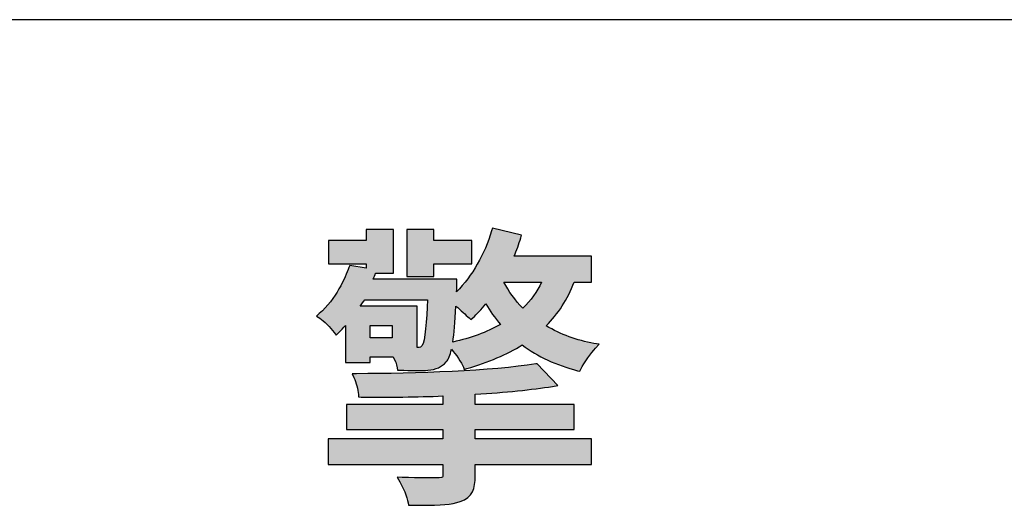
# Model space of a CAD drawing. Header units: millimetres. Extents: x 0 to 3401, y -1 to 1189.
# Tile 34 of 40: x 3279.16 to 3292.77, y 38.48 to 45.18. Entities that reach past the tile are written whole.
import ezdxf

# ---------------------------------------------------------------- set-up
doc = ezdxf.new("R2010")
doc.units = ezdxf.units.MM
doc.header["$LTSCALE"] = 65.395
doc.layers.get('0').update_dxf_attribs({"linetype": 'CONTINUOUS'})

msp = doc.modelspace()

# ---------------------------------------------------------------- hatches: boundary and pattern name
at = {"linetype": 'Continuous'}
h = msp.add_hatch(color=256, dxfattribs=at)
edge = h.paths.add_edge_path()
edge.add_spline(control_points=[(3285.25, 38.529), (3285.423, 38.588), (3285.458, 38.709), (3285.458, 38.883)], knot_values=[0, 0, 0, 0, 1, 1, 1, 1], degree=3, periodic=0)
edge.add_line((3285.458, 38.883), (3285.458, 39.039))
edge.add_line((3285.458, 39.039), (3287.066, 39.039))
edge.add_line((3287.066, 39.039), (3287.066, 39.395))
edge.add_line((3287.066, 39.395), (3285.458, 39.395))
edge.add_line((3285.458, 39.395), (3285.458, 39.524))
edge.add_line((3285.458, 39.524), (3286.824, 39.524))
edge.add_line((3286.824, 39.524), (3286.824, 39.867))
edge.add_line((3286.824, 39.867), (3285.458, 39.867))
edge.add_line((3285.458, 39.867), (3285.458, 40.01))
edge.add_spline(control_points=[(3285.458, 40.01), (3285.876, 40.036), (3286.244, 40.073), (3286.524, 40.118)], knot_values=[0, 0, 0, 0, 1, 1, 1, 1], degree=3, periodic=0)
edge.add_line((3286.524, 40.118), (3286.597, 40.13))
edge.add_line((3286.597, 40.13), (3286.314, 40.431))
edge.add_line((3286.314, 40.431), (3286.293, 40.428))
edge.add_spline(control_points=[(3286.293, 40.428), (3285.705, 40.335), (3284.626, 40.294), (3283.819, 40.294)], knot_values=[0, 0, 0, 0, 1, 1, 1, 1], degree=3, periodic=0)
edge.add_line((3283.819, 40.294), (3283.759, 40.294))
edge.add_line((3283.759, 40.294), (3283.783, 40.239))
edge.add_spline(control_points=[(3283.783, 40.239), (3283.81, 40.175), (3283.84, 40.075), (3283.844, 40.008)], knot_values=[0, 0, 0, 0, 1, 1, 1, 1], degree=3, periodic=0)
edge.add_line((3283.844, 40.008), (3283.846, 39.972))
edge.add_line((3283.846, 39.972), (3283.883, 39.971))
edge.add_spline(control_points=[(3283.883, 39.971), (3284.267, 39.967), (3284.657, 39.972), (3285.012, 39.986)], knot_values=[0, 0, 0, 0, 1, 1, 1, 1], degree=3, periodic=0)
edge.add_line((3285.012, 39.986), (3285.012, 39.867))
edge.add_line((3285.012, 39.867), (3283.678, 39.867))
edge.add_line((3283.678, 39.867), (3283.678, 39.524))
edge.add_line((3283.678, 39.524), (3285.012, 39.524))
edge.add_line((3285.012, 39.524), (3285.012, 39.395))
edge.add_line((3285.012, 39.395), (3283.424, 39.395))
edge.add_line((3283.424, 39.395), (3283.424, 39.039))
edge.add_line((3283.424, 39.039), (3285.012, 39.039))
edge.add_line((3285.012, 39.039), (3285.012, 38.887))
edge.add_spline(control_points=[(3285.012, 38.887), (3285.012, 38.863), (3285.012, 38.857), (3284.959, 38.857)], knot_values=[0, 0, 0, 0, 1, 1, 1, 1], degree=3, periodic=0)
edge.add_spline(control_points=[(3284.959, 38.857), (3284.906, 38.853), (3284.676, 38.853), (3284.45, 38.861)], knot_values=[0, 0, 0, 0, 1, 1, 1, 1], degree=3, periodic=0)
edge.add_line((3284.45, 38.861), (3284.378, 38.864))
edge.add_line((3284.378, 38.864), (3284.415, 38.802))
edge.add_spline(control_points=[(3284.415, 38.802), (3284.46, 38.727), (3284.516, 38.597), (3284.532, 38.51)], knot_values=[0, 0, 0, 0, 1, 1, 1, 1], degree=3, periodic=0)
edge.add_line((3284.532, 38.51), (3284.537, 38.478))
edge.add_line((3284.537, 38.478), (3284.57, 38.477))
edge.add_spline(control_points=[(3284.57, 38.477), (3284.625, 38.477), (3284.677, 38.476), (3284.726, 38.476), (3284.976, 38.476), (3285.135, 38.488), (3285.25, 38.529)], knot_values=[31, 31, 31, 31, 32, 32, 32, 33, 33, 33, 33], degree=3, periodic=0)
h.paths.add_polyline_path([(3284.007, 40.787), (3284.007, 40.961), (3284.309, 40.961), (3284.309, 40.787)])
h.paths.add_polyline_path([(3284.888, 41.638), (3284.888, 41.809), (3285.409, 41.809), (3285.409, 42.135), (3284.888, 42.135), (3284.888, 42.285), (3284.511, 42.285), (3284.511, 41.638)])
edge = h.paths.add_edge_path()
edge.add_line((3285.372, 41.065), (3285.399, 41.04))
edge.add_line((3285.399, 41.04), (3285.425, 41.065))
edge.add_spline(control_points=[(3285.425, 41.065), (3285.481, 41.117), (3285.541, 41.183), (3285.603, 41.257)], knot_values=[0, 0, 0, 0, 1, 1, 1, 1], degree=3, periodic=0)
edge.add_spline(control_points=[(3285.603, 41.257), (3285.661, 41.16), (3285.729, 41.065), (3285.806, 40.973)], knot_values=[0, 0, 0, 0, 1, 1, 1, 1], degree=3, periodic=0)
edge.add_spline(control_points=[(3285.806, 40.973), (3285.617, 40.867), (3285.396, 40.786), (3285.148, 40.73)], knot_values=[0, 0, 0, 0, 1, 1, 1, 1], degree=3, periodic=0)
edge.add_spline(control_points=[(3285.148, 40.73), (3285.165, 40.846), (3285.178, 41.004), (3285.191, 41.227)], knot_values=[0, 0, 0, 0, 1, 1, 1, 1], degree=3, periodic=0)
edge.add_spline(control_points=[(3285.191, 41.227), (3285.255, 41.173), (3285.328, 41.105), (3285.372, 41.065)], knot_values=[0, 0, 0, 0, 1, 1, 1, 1], degree=3, periodic=0)
edge = h.paths.add_edge_path()
edge.add_line((3283.931, 41.316), (3284.8, 41.316))
edge.add_spline(control_points=[(3284.8, 41.316), (3284.786, 41.043), (3284.766, 40.728), (3284.722, 40.679)], knot_values=[0, 0, 0, 0, 1, 1, 1, 1], degree=3, periodic=0)
edge.add_spline(control_points=[(3284.722, 40.679), (3284.709, 40.663), (3284.698, 40.657), (3284.654, 40.656)], knot_values=[0, 0, 0, 0, 1, 1, 1, 1], degree=3, periodic=0)
edge.add_line((3284.654, 40.656), (3284.654, 41.226))
edge.add_line((3284.654, 41.226), (3283.87, 41.226))
edge.add_spline(control_points=[(3283.87, 41.226), (3283.879, 41.242), (3283.921, 41.299), (3283.931, 41.316)], knot_values=[0, 0, 0, 0, 1, 1, 1, 1], degree=3, periodic=0)
edge = h.paths.add_edge_path()
edge.add_spline(control_points=[(3286.115, 41.197), (3286.009, 41.309), (3285.921, 41.43), (3285.852, 41.559)], knot_values=[0, 0, 0, 0, 1, 1, 1, 1], degree=3, periodic=0)
edge.add_line((3285.852, 41.559), (3286.373, 41.559))
edge.add_spline(control_points=[(3286.373, 41.559), (3286.311, 41.424), (3286.226, 41.305), (3286.115, 41.197)], knot_values=[0, 0, 0, 0, 1, 1, 1, 1], degree=3, periodic=0)
edge = h.paths.add_edge_path()
edge.add_spline(control_points=[(3286.437, 40.954), (3286.603, 41.118), (3286.733, 41.321), (3286.824, 41.559)], knot_values=[0, 0, 0, 0, 1, 1, 1, 1], degree=3, periodic=0)
edge.add_line((3286.824, 41.559), (3287.066, 41.559))
edge.add_line((3287.066, 41.559), (3287.066, 41.918))
edge.add_line((3287.066, 41.918), (3285.995, 41.918))
edge.add_spline(control_points=[(3285.995, 41.918), (3286.028, 41.996), (3286.062, 42.082), (3286.087, 42.17)], knot_values=[0, 0, 0, 0, 1, 1, 1, 1], degree=3, periodic=0)
edge.add_line((3286.087, 42.17), (3286.098, 42.209))
edge.add_line((3286.098, 42.209), (3285.695, 42.304))
edge.add_line((3285.695, 42.304), (3285.684, 42.269))
edge.add_spline(control_points=[(3285.684, 42.269), (3285.586, 41.94), (3285.416, 41.645), (3285.201, 41.426)], knot_values=[0, 0, 0, 0, 1, 1, 1, 1], degree=3, periodic=0)
edge.add_spline(control_points=[(3285.201, 41.426), (3285.203, 41.466), (3285.203, 41.556), (3285.203, 41.559)], knot_values=[0, 0, 0, 0, 1, 1, 1, 1], degree=3, periodic=0)
edge.add_line((3285.203, 41.559), (3285.203, 41.598))
edge.add_line((3285.203, 41.598), (3284.046, 41.598))
edge.add_spline(control_points=[(3284.046, 41.598), (3284.06, 41.629), (3284.072, 41.656), (3284.081, 41.682)], knot_values=[0, 0, 0, 0, 1, 1, 1, 1], degree=3, periodic=0)
edge.add_line((3284.081, 41.682), (3284.331, 41.682))
edge.add_line((3284.331, 41.682), (3284.331, 42.285))
edge.add_line((3284.331, 42.285), (3283.953, 42.285))
edge.add_line((3283.953, 42.285), (3283.953, 42.135))
edge.add_line((3283.953, 42.135), (3283.432, 42.135))
edge.add_line((3283.432, 42.135), (3283.432, 41.809))
edge.add_line((3283.432, 41.809), (3283.953, 41.809))
edge.add_line((3283.953, 41.809), (3283.953, 41.752))
edge.add_line((3283.953, 41.752), (3283.725, 41.79))
edge.add_line((3283.725, 41.79), (3283.713, 41.76))
edge.add_spline(control_points=[(3283.713, 41.76), (3283.66, 41.621), (3283.535, 41.324), (3283.304, 41.123)], knot_values=[0, 0, 0, 0, 1, 1, 1, 1], degree=3, periodic=0)
edge.add_line((3283.304, 41.123), (3283.263, 41.087))
edge.add_line((3283.263, 41.087), (3283.31, 41.06))
edge.add_spline(control_points=[(3283.31, 41.06), (3283.368, 41.025), (3283.456, 40.932), (3283.508, 40.862)], knot_values=[0, 0, 0, 0, 1, 1, 1, 1], degree=3, periodic=0)
edge.add_line((3283.508, 40.862), (3283.535, 40.827))
edge.add_line((3283.535, 40.827), (3283.567, 40.857))
edge.add_spline(control_points=[(3283.567, 40.857), (3283.603, 40.891), (3283.636, 40.927), (3283.666, 40.961)], knot_values=[0, 0, 0, 0, 1, 1, 1, 1], degree=3, periodic=0)
edge.add_line((3283.666, 40.961), (3283.666, 40.448))
edge.add_line((3283.666, 40.448), (3284.007, 40.448))
edge.add_line((3284.007, 40.448), (3284.007, 40.526))
edge.add_line((3284.007, 40.526), (3284.326, 40.526))
edge.add_spline(control_points=[(3284.326, 40.526), (3284.351, 40.466), (3284.371, 40.437), (3284.378, 40.377)], knot_values=[0, 0, 0, 0, 1, 1, 1, 1], degree=3, periodic=0)
edge.add_line((3284.378, 40.377), (3284.382, 40.343))
edge.add_line((3284.382, 40.343), (3284.416, 40.342))
edge.add_spline(control_points=[(3284.416, 40.342), (3284.566, 40.338), (3284.721, 40.334), (3284.804, 40.342)], knot_values=[0, 0, 0, 0, 1, 1, 1, 1], degree=3, periodic=0)
edge.add_spline(control_points=[(3284.804, 40.342), (3284.92, 40.352), (3284.993, 40.385), (3285.057, 40.457)], knot_values=[0, 0, 0, 0, 1, 1, 1, 1], degree=3, periodic=0)
edge.add_spline(control_points=[(3285.057, 40.457), (3285.087, 40.493), (3285.111, 40.546), (3285.13, 40.631)], knot_values=[0, 0, 0, 0, 1, 1, 1, 1], degree=3, periodic=0)
edge.add_spline(control_points=[(3285.13, 40.631), (3285.192, 40.56), (3285.268, 40.447), (3285.294, 40.386)], knot_values=[0, 0, 0, 0, 1, 1, 1, 1], degree=3, periodic=0)
edge.add_line((3285.294, 40.386), (3285.307, 40.354))
edge.add_line((3285.307, 40.354), (3285.341, 40.364))
edge.add_spline(control_points=[(3285.341, 40.364), (3285.644, 40.452), (3285.895, 40.559), (3286.107, 40.691)], knot_values=[0, 0, 0, 0, 1, 1, 1, 1], degree=3, periodic=0)
edge.add_spline(control_points=[(3286.107, 40.691), (3286.32, 40.531), (3286.577, 40.411), (3286.871, 40.335)], knot_values=[0, 0, 0, 0, 1, 1, 1, 1], degree=3, periodic=0)
edge.add_line((3286.871, 40.335), (3286.903, 40.327))
edge.add_line((3286.903, 40.327), (3286.917, 40.356))
edge.add_spline(control_points=[(3286.917, 40.356), (3286.961, 40.449), (3287.057, 40.58), (3287.12, 40.647)], knot_values=[0, 0, 0, 0, 1, 1, 1, 1], degree=3, periodic=0)
edge.add_line((3287.12, 40.647), (3287.169, 40.7))
edge.add_line((3287.169, 40.7), (3287.098, 40.713))
edge.add_spline(control_points=[(3287.098, 40.713), (3286.863, 40.755), (3286.64, 40.836), (3286.437, 40.954)], knot_values=[0, 0, 0, 0, 1, 1, 1, 1], degree=3, periodic=0)

# ---------------------------------------------------------------- linework, layer by layer
for p, q in [((3223.166, 45.183), (3371.658, 45.183)), ((3285.695, 42.304), (3285.684, 42.269)), ((3285.695, 42.304), (3285.684, 42.269)), ((3286.098, 42.209), (3285.695, 42.304)), ((3286.098, 42.209), (3285.695, 42.304)), ((3284.331, 42.285), (3283.953, 42.285)), ((3283.953, 42.285), (3283.953, 42.135)), ((3284.331, 42.285), (3283.953, 42.285)), ((3283.953, 42.285), (3283.953, 42.135)), ((3284.331, 41.682), (3284.331, 42.285)), ((3284.331, 41.682), (3284.331, 42.285)), ((3284.888, 42.285), (3284.511, 42.285)), ((3284.511, 42.285), (3284.511, 41.638)), ((3284.888, 42.285), (3284.511, 42.285)), ((3284.511, 42.285), (3284.511, 41.638)), ((3284.888, 42.135), (3284.888, 42.285)), ((3284.888, 42.135), (3284.888, 42.285)), ((3286.087, 42.17), (3286.098, 42.209)), ((3286.087, 42.17), (3286.098, 42.209)), ((3283.953, 42.135), (3283.432, 42.135)), ((3283.432, 42.135), (3283.432, 41.809)), ((3283.953, 42.135), (3283.432, 42.135)), ((3283.432, 42.135), (3283.432, 41.809)), ((3285.409, 42.135), (3284.888, 42.135)), ((3285.409, 42.135), (3284.888, 42.135)), ((3285.409, 41.809), (3285.409, 42.135)), ((3285.409, 41.809), (3285.409, 42.135)), ((3287.066, 41.918), (3285.995, 41.918)), ((3287.066, 41.918), (3285.995, 41.918)), ((3287.066, 41.559), (3287.066, 41.918)), ((3287.066, 41.559), (3287.066, 41.918)), ((3283.432, 41.809), (3283.953, 41.809)), ((3283.432, 41.809), (3283.953, 41.809)), ((3283.725, 41.79), (3283.713, 41.76)), ((3283.725, 41.79), (3283.713, 41.76)), ((3283.953, 41.752), (3283.725, 41.79)), ((3283.953, 41.752), (3283.725, 41.79)), ((3283.953, 41.809), (3283.953, 41.752)), ((3283.953, 41.809), (3283.953, 41.752)), ((3284.888, 41.809), (3285.409, 41.809)), ((3284.888, 41.638), (3284.888, 41.809)), ((3284.888, 41.809), (3285.409, 41.809)), ((3284.888, 41.638), (3284.888, 41.809)), ((3284.081, 41.682), (3284.331, 41.682)), ((3284.081, 41.682), (3284.331, 41.682)), ((3284.511, 41.638), (3284.888, 41.638)), ((3284.511, 41.638), (3284.888, 41.638)), ((3285.203, 41.598), (3284.046, 41.598)), ((3285.203, 41.598), (3284.046, 41.598)), ((3285.203, 41.559), (3285.203, 41.598)), ((3285.203, 41.559), (3285.203, 41.598)), ((3285.852, 41.559), (3286.373, 41.559)), ((3285.852, 41.559), (3286.373, 41.559)), ((3286.824, 41.559), (3287.066, 41.559)), ((3286.824, 41.559), (3287.066, 41.559)), ((3284.654, 41.226), (3283.87, 41.226)), ((3284.654, 41.226), (3283.87, 41.226)), ((3283.931, 41.316), (3284.8, 41.316)), ((3283.931, 41.316), (3284.8, 41.316)), ((3284.654, 40.656), (3284.654, 41.226)), ((3284.654, 40.656), (3284.654, 41.226)), ((3283.304, 41.123), (3283.263, 41.087)), ((3283.304, 41.123), (3283.263, 41.087)), ((3283.263, 41.087), (3283.31, 41.06)), ((3283.263, 41.087), (3283.31, 41.06)), ((3283.666, 40.961), (3283.666, 40.448)), ((3283.666, 40.961), (3283.666, 40.448)), ((3284.007, 40.961), (3284.309, 40.961)), ((3284.007, 40.787), (3284.007, 40.961)), ((3284.007, 40.961), (3284.309, 40.961)), ((3284.007, 40.787), (3284.007, 40.961)), ((3284.309, 40.961), (3284.309, 40.787)), ((3284.309, 40.961), (3284.309, 40.787)), ((3285.372, 41.065), (3285.399, 41.04)), ((3285.372, 41.065), (3285.399, 41.04)), ((3285.399, 41.04), (3285.425, 41.065)), ((3285.399, 41.04), (3285.425, 41.065)), ((3283.508, 40.862), (3283.535, 40.827)), ((3283.508, 40.862), (3283.535, 40.827)), ((3283.535, 40.827), (3283.567, 40.857)), ((3283.535, 40.827), (3283.567, 40.857)), ((3284.309, 40.787), (3284.007, 40.787)), ((3284.309, 40.787), (3284.007, 40.787)), ((3287.169, 40.7), (3287.098, 40.713)), ((3287.169, 40.7), (3287.098, 40.713)), ((3287.12, 40.647), (3287.169, 40.7)), ((3287.12, 40.647), (3287.169, 40.7)), ((3283.666, 40.448), (3284.007, 40.448)), ((3283.666, 40.448), (3284.007, 40.448)), ((3284.007, 40.448), (3284.007, 40.526)), ((3284.007, 40.526), (3284.326, 40.526)), ((3284.007, 40.448), (3284.007, 40.526)), ((3284.007, 40.526), (3284.326, 40.526)), ((3286.314, 40.431), (3286.293, 40.428)), ((3286.314, 40.431), (3286.293, 40.428)), ((3286.597, 40.13), (3286.314, 40.431)), ((3286.597, 40.13), (3286.314, 40.431)), ((3283.819, 40.294), (3283.759, 40.294)), ((3283.759, 40.294), (3283.783, 40.239)), ((3283.819, 40.294), (3283.759, 40.294)), ((3283.759, 40.294), (3283.783, 40.239)), ((3284.378, 40.377), (3284.382, 40.343)), ((3284.378, 40.377), (3284.382, 40.343)), ((3284.382, 40.343), (3284.416, 40.342)), ((3284.382, 40.343), (3284.416, 40.342)), ((3285.294, 40.386), (3285.307, 40.354)), ((3285.294, 40.386), (3285.307, 40.354)), ((3285.307, 40.354), (3285.341, 40.364)), ((3285.307, 40.354), (3285.341, 40.364)), ((3286.871, 40.335), (3286.903, 40.327)), ((3286.871, 40.335), (3286.903, 40.327)), ((3286.903, 40.327), (3286.917, 40.356)), ((3286.903, 40.327), (3286.917, 40.356)), ((3286.524, 40.118), (3286.597, 40.13)), ((3286.524, 40.118), (3286.597, 40.13)), ((3283.844, 40.008), (3283.846, 39.972)), ((3283.844, 40.008), (3283.846, 39.972)), ((3285.458, 39.867), (3285.458, 40.01)), ((3285.458, 39.867), (3285.458, 40.01)), ((3285.012, 39.867), (3283.678, 39.867)), ((3283.678, 39.867), (3283.678, 39.524)), ((3285.012, 39.867), (3283.678, 39.867)), ((3283.678, 39.867), (3283.678, 39.524)), ((3283.846, 39.972), (3283.883, 39.971)), ((3283.846, 39.972), (3283.883, 39.971)), ((3285.012, 39.986), (3285.012, 39.867)), ((3285.012, 39.986), (3285.012, 39.867)), ((3286.824, 39.867), (3285.458, 39.867)), ((3286.824, 39.867), (3285.458, 39.867)), ((3286.824, 39.524), (3286.824, 39.867)), ((3286.824, 39.524), (3286.824, 39.867)), ((3283.678, 39.524), (3285.012, 39.524)), ((3283.678, 39.524), (3285.012, 39.524)), ((3285.012, 39.524), (3285.012, 39.395)), ((3285.012, 39.524), (3285.012, 39.395)), ((3285.458, 39.524), (3286.824, 39.524)), ((3285.458, 39.395), (3285.458, 39.524)), ((3285.458, 39.524), (3286.824, 39.524)), ((3285.458, 39.395), (3285.458, 39.524)), ((3285.012, 39.395), (3283.424, 39.395)), ((3283.424, 39.395), (3283.424, 39.039)), ((3285.012, 39.395), (3283.424, 39.395)), ((3283.424, 39.395), (3283.424, 39.039)), ((3287.066, 39.395), (3285.458, 39.395)), ((3287.066, 39.395), (3285.458, 39.395)), ((3287.066, 39.039), (3287.066, 39.395)), ((3287.066, 39.039), (3287.066, 39.395)), ((3283.424, 39.039), (3285.012, 39.039)), ((3283.424, 39.039), (3285.012, 39.039)), ((3285.012, 39.039), (3285.012, 38.887)), ((3285.012, 39.039), (3285.012, 38.887)), ((3285.458, 38.883), (3285.458, 39.039)), ((3285.458, 39.039), (3287.066, 39.039)), ((3285.458, 38.883), (3285.458, 39.039)), ((3285.458, 39.039), (3287.066, 39.039)), ((3284.45, 38.861), (3284.378, 38.864)), ((3284.378, 38.864), (3284.415, 38.802)), ((3284.45, 38.861), (3284.378, 38.864)), ((3284.378, 38.864), (3284.415, 38.802)), ((3284.532, 38.51), (3284.537, 38.478)), ((3284.532, 38.51), (3284.537, 38.478)), ((3284.537, 38.478), (3284.57, 38.477)), ((3284.537, 38.478), (3284.57, 38.477))]:
    msp.add_line(p, q, dxfattribs=at)
for points in [[(3285.684, 42.269), (3285.586, 41.94), (3285.416, 41.645), (3285.201, 41.426)], [(3285.684, 42.269), (3285.586, 41.94), (3285.416, 41.645), (3285.201, 41.426)], [(3285.995, 41.918), (3286.028, 41.996), (3286.062, 42.082), (3286.087, 42.17)], [(3285.995, 41.918), (3286.028, 41.996), (3286.062, 42.082), (3286.087, 42.17)], [(3283.713, 41.76), (3283.66, 41.621), (3283.535, 41.324), (3283.304, 41.123)], [(3283.713, 41.76), (3283.66, 41.621), (3283.535, 41.324), (3283.304, 41.123)], [(3284.046, 41.598), (3284.06, 41.629), (3284.072, 41.656), (3284.081, 41.682)], [(3284.046, 41.598), (3284.06, 41.629), (3284.072, 41.656), (3284.081, 41.682)], [(3285.201, 41.426), (3285.203, 41.466), (3285.203, 41.556), (3285.203, 41.559)], [(3285.201, 41.426), (3285.203, 41.466), (3285.203, 41.556), (3285.203, 41.559)], [(3286.115, 41.197), (3286.009, 41.309), (3285.921, 41.43), (3285.852, 41.559)], [(3286.115, 41.197), (3286.009, 41.309), (3285.921, 41.43), (3285.852, 41.559)], [(3286.373, 41.559), (3286.311, 41.424), (3286.226, 41.305), (3286.115, 41.197)], [(3286.373, 41.559), (3286.311, 41.424), (3286.226, 41.305), (3286.115, 41.197)], [(3286.437, 40.954), (3286.603, 41.118), (3286.733, 41.321), (3286.824, 41.559)], [(3286.437, 40.954), (3286.603, 41.118), (3286.733, 41.321), (3286.824, 41.559)], [(3283.87, 41.226), (3283.879, 41.242), (3283.921, 41.299), (3283.931, 41.316)], [(3283.87, 41.226), (3283.879, 41.242), (3283.921, 41.299), (3283.931, 41.316)], [(3284.8, 41.316), (3284.786, 41.043), (3284.766, 40.728), (3284.722, 40.679)], [(3284.8, 41.316), (3284.786, 41.043), (3284.766, 40.728), (3284.722, 40.679)], [(3285.148, 40.73), (3285.165, 40.846), (3285.178, 41.004), (3285.191, 41.227)], [(3285.148, 40.73), (3285.165, 40.846), (3285.178, 41.004), (3285.191, 41.227)], [(3285.191, 41.227), (3285.255, 41.173), (3285.328, 41.105), (3285.372, 41.065)], [(3285.191, 41.227), (3285.255, 41.173), (3285.328, 41.105), (3285.372, 41.065)], [(3285.425, 41.065), (3285.481, 41.117), (3285.541, 41.183), (3285.603, 41.257)], [(3285.425, 41.065), (3285.481, 41.117), (3285.541, 41.183), (3285.603, 41.257)], [(3285.603, 41.257), (3285.661, 41.16), (3285.729, 41.065), (3285.806, 40.973)], [(3285.603, 41.257), (3285.661, 41.16), (3285.729, 41.065), (3285.806, 40.973)], [(3283.31, 41.06), (3283.368, 41.025), (3283.456, 40.932), (3283.508, 40.862)], [(3283.31, 41.06), (3283.368, 41.025), (3283.456, 40.932), (3283.508, 40.862)], [(3283.567, 40.857), (3283.603, 40.891), (3283.636, 40.927), (3283.666, 40.961)], [(3283.567, 40.857), (3283.603, 40.891), (3283.636, 40.927), (3283.666, 40.961)], [(3285.806, 40.973), (3285.617, 40.867), (3285.396, 40.786), (3285.148, 40.73)], [(3285.806, 40.973), (3285.617, 40.867), (3285.396, 40.786), (3285.148, 40.73)], [(3287.098, 40.713), (3286.863, 40.755), (3286.64, 40.836), (3286.437, 40.954)], [(3287.098, 40.713), (3286.863, 40.755), (3286.64, 40.836), (3286.437, 40.954)], [(3284.722, 40.679), (3284.709, 40.663), (3284.698, 40.657), (3284.654, 40.656)], [(3284.722, 40.679), (3284.709, 40.663), (3284.698, 40.657), (3284.654, 40.656)], [(3285.341, 40.364), (3285.644, 40.452), (3285.895, 40.559), (3286.107, 40.691)], [(3285.341, 40.364), (3285.644, 40.452), (3285.895, 40.559), (3286.107, 40.691)], [(3286.107, 40.691), (3286.32, 40.531), (3286.577, 40.411), (3286.871, 40.335)], [(3286.107, 40.691), (3286.32, 40.531), (3286.577, 40.411), (3286.871, 40.335)], [(3285.057, 40.457), (3285.087, 40.493), (3285.111, 40.546), (3285.13, 40.631)], [(3285.057, 40.457), (3285.087, 40.493), (3285.111, 40.546), (3285.13, 40.631)], [(3285.13, 40.631), (3285.192, 40.56), (3285.268, 40.447), (3285.294, 40.386)], [(3285.13, 40.631), (3285.192, 40.56), (3285.268, 40.447), (3285.294, 40.386)], [(3286.917, 40.356), (3286.961, 40.449), (3287.057, 40.58), (3287.12, 40.647)], [(3286.917, 40.356), (3286.961, 40.449), (3287.057, 40.58), (3287.12, 40.647)], [(3286.293, 40.428), (3285.705, 40.335), (3284.626, 40.294), (3283.819, 40.294)], [(3286.293, 40.428), (3285.705, 40.335), (3284.626, 40.294), (3283.819, 40.294)], [(3284.326, 40.526), (3284.351, 40.466), (3284.371, 40.437), (3284.378, 40.377)], [(3284.326, 40.526), (3284.351, 40.466), (3284.371, 40.437), (3284.378, 40.377)], [(3284.804, 40.342), (3284.92, 40.352), (3284.993, 40.385), (3285.057, 40.457)], [(3284.804, 40.342), (3284.92, 40.352), (3284.993, 40.385), (3285.057, 40.457)], [(3284.416, 40.342), (3284.566, 40.338), (3284.721, 40.334), (3284.804, 40.342)], [(3284.416, 40.342), (3284.566, 40.338), (3284.721, 40.334), (3284.804, 40.342)], [(3283.783, 40.239), (3283.81, 40.175), (3283.84, 40.075), (3283.844, 40.008)], [(3283.783, 40.239), (3283.81, 40.175), (3283.84, 40.075), (3283.844, 40.008)], [(3285.458, 40.01), (3285.876, 40.036), (3286.244, 40.073), (3286.524, 40.118)], [(3285.458, 40.01), (3285.876, 40.036), (3286.244, 40.073), (3286.524, 40.118)], [(3283.883, 39.971), (3284.267, 39.967), (3284.657, 39.972), (3285.012, 39.986)], [(3283.883, 39.971), (3284.267, 39.967), (3284.657, 39.972), (3285.012, 39.986)], [(3284.415, 38.802), (3284.46, 38.727), (3284.516, 38.597), (3284.532, 38.51)], [(3284.415, 38.802), (3284.46, 38.727), (3284.516, 38.597), (3284.532, 38.51)], [(3284.959, 38.857), (3284.906, 38.853), (3284.676, 38.853), (3284.45, 38.861)], [(3284.959, 38.857), (3284.906, 38.853), (3284.676, 38.853), (3284.45, 38.861)], [(3285.012, 38.887), (3285.012, 38.863), (3285.012, 38.857), (3284.959, 38.857)], [(3285.012, 38.887), (3285.012, 38.863), (3285.012, 38.857), (3284.959, 38.857)], [(3285.25, 38.529), (3285.423, 38.588), (3285.458, 38.709), (3285.458, 38.883)], [(3285.25, 38.529), (3285.423, 38.588), (3285.458, 38.709), (3285.458, 38.883)]]:
    msp.add_open_spline(points, degree=3, dxfattribs=at)
msp.add_open_spline([(3284.57, 38.477), (3284.625, 38.477), (3284.677, 38.476), (3284.726, 38.476), (3284.976, 38.476), (3285.135, 38.488), (3285.25, 38.529)], degree=3, knots=[31, 31, 31, 31, 32, 32, 32, 33, 33, 33, 33], dxfattribs=at)
msp.add_open_spline([(3284.57, 38.477), (3284.625, 38.477), (3284.677, 38.476), (3284.726, 38.476), (3284.976, 38.476), (3285.135, 38.488), (3285.25, 38.529)], degree=3, knots=[31, 31, 31, 31, 32, 32, 32, 33, 33, 33, 33], dxfattribs=at)

doc.saveas('drawing.dxf')
